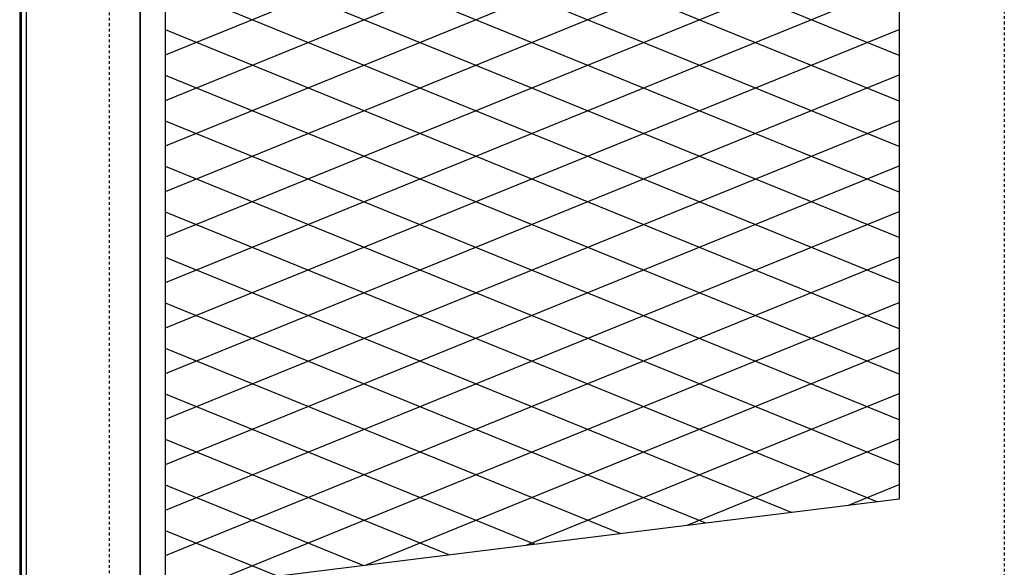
# Model space of a CAD drawing. Header units: millimetres. Extents: x -56303 to -45239, y -20463 to -4540.
# Tile 150 of 256: x -49585 to -49549, y -15317 to -15296. Entities that reach past the tile are written whole.
import ezdxf

# ---------------------------------------------------------------- set-up
doc = ezdxf.new("R2010")
doc.units = ezdxf.units.MM
doc.linetypes.add('Dashed3cust', pattern=[2, 1, -1])
doc.layers.add('_HVAC_urzadzenia', color=220, linetype='Continuous', lineweight=35)

# ---------------------------------------------------------------- blocks, each defined once
blk = doc.blocks.new('A$C69557CD5')
at = {"linetype": 'Dashed3cust', "lineweight": -3}
for p, q in [((417.17, 119.69), (417.17, 895.31)), ((747.37, 895.31), (747.37, 119.69))]:
    blk.add_line(p, q, dxfattribs=at)
at = {"lineweight": -3}
for p, q in [((384.56, 130), (384.56, 885)), ((384.56, 130), (384.56, 885)), ((386.56, 130), (386.56, 885)), ((428.56, 130), (428.56, 885)), ((428.56, 884.54), (428.56, 130.46)), ((437.89, 130.46), (437.89, 884.54)), ((437.89, 507.5), (437.89, 859.83)), ((708.56, 826.22), (708.56, 541.11)), ((437.89, 705.03), (708.56, 815.28)), ((708.56, 704.79), (437.89, 815.03)), ((437.89, 688.23), (708.56, 798.48)), ((708.56, 687.99), (437.89, 798.23)), ((437.89, 671.43), (708.56, 781.68)), ((708.56, 671.19), (437.89, 781.43)), ((437.89, 654.63), (708.56, 764.88)), ((708.56, 654.39), (437.89, 764.63)), ((437.89, 637.83), (708.56, 748.07)), ((708.56, 637.58), (437.89, 747.83)), ((437.89, 621.03), (708.56, 731.27)), ((708.56, 620.78), (437.89, 731.03)), ((437.89, 604.23), (708.56, 714.47)), ((708.56, 603.98), (437.89, 714.23)), ((437.89, 587.43), (708.56, 697.67)), ((708.56, 587.18), (437.89, 697.43)), ((437.89, 570.62), (708.56, 680.87)), ((708.56, 570.38), (437.89, 680.63)), ((437.89, 553.82), (708.56, 664.07)), ((708.56, 553.58), (437.89, 663.83)), ((437.89, 537.02), (708.56, 647.27)), ((700.41, 540.1), (437.89, 647.03)), ((437.89, 520.22), (708.56, 630.47)), ((668.8, 536.18), (437.89, 630.22)), ((637.19, 532.25), (437.89, 613.42)), ((452.3, 509.29), (708.56, 613.67)), ((605.58, 528.32), (437.89, 596.62)), ((511.64, 516.66), (708.56, 596.87)), ((573.97, 524.4), (437.89, 579.82)), ((570.98, 524.03), (708.56, 580.07)), ((630.32, 531.4), (708.56, 563.27)), ((542.36, 520.47), (437.89, 563.02)), ((510.75, 516.55), (437.89, 546.22)), ((689.66, 538.77), (708.56, 546.46)), ((708.56, 541.11), (437.89, 507.5)), ((479.14, 512.62), (437.89, 529.42))]:
    blk.add_line(p, q, dxfattribs=at)
at = {"linetype": 'Continuous', "lineweight": -3}
for p, q in [((384.06, 855), (384.06, 160)), ((384.56, 855), (384.56, 160))]:
    blk.add_line(p, q, dxfattribs=at)

msp = doc.modelspace()

# ---------------------------------------------------------------- block references
at = {"layer": '_HVAC_urzadzenia', "xscale": 0.09999999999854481, "yscale": 0.1000000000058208, "zscale": 0.1}
msp.add_blockref('A$C69557CD5', (-49623.4, -15368.138), dxfattribs=at)

doc.saveas('drawing.dxf')
